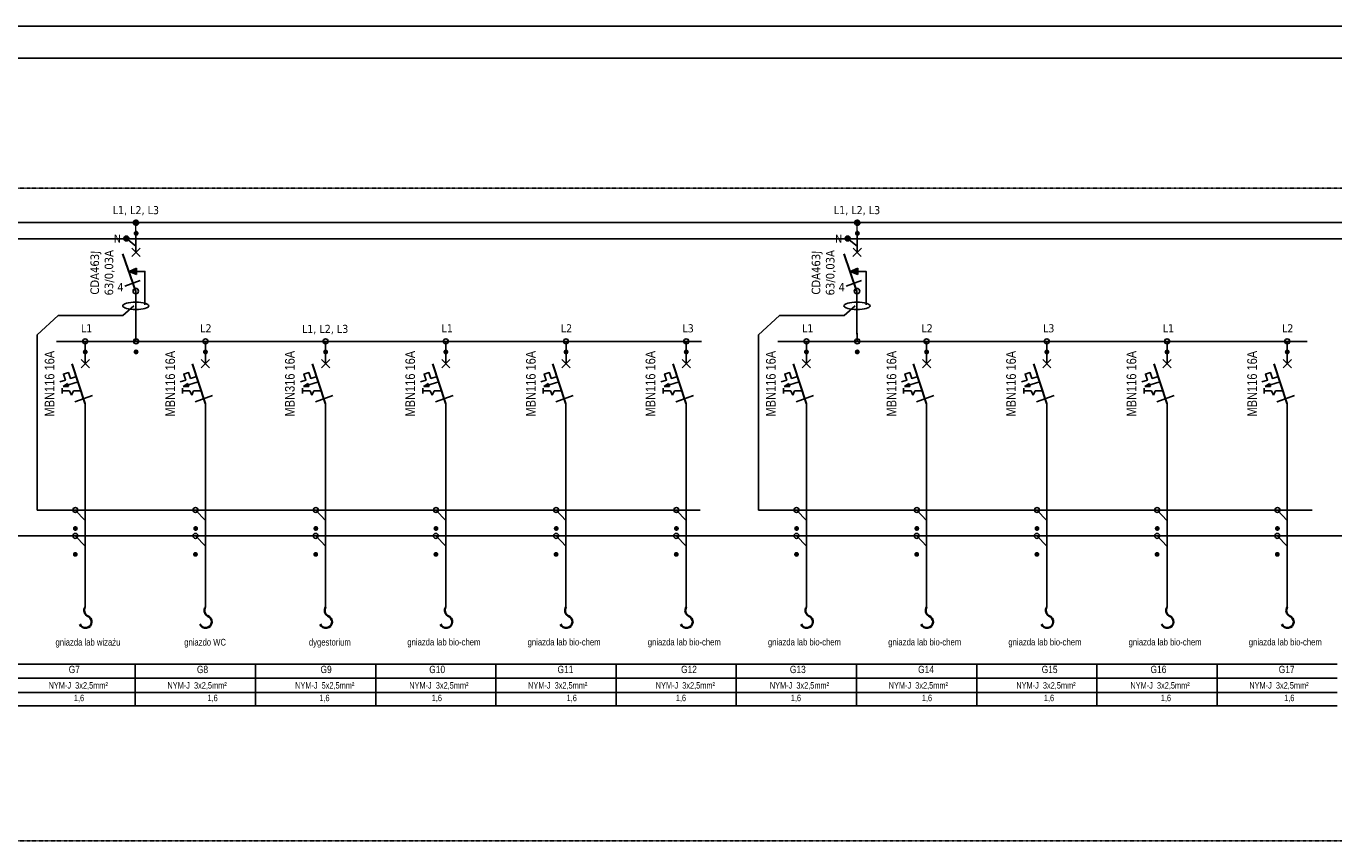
# Model space of a CAD drawing. Header units: millimetres. Extents: x 304 to 148940, y -18 to 215742.
# Tile 6 of 33: x 80606 to 100964, y 55910 to 68593. Entities that reach past the tile are written whole.
import ezdxf

# ---------------------------------------------------------------- set-up
doc = ezdxf.new("R2010")
doc.units = ezdxf.units.MM
doc.linetypes.add('1', pattern=[8, 4, -4])
doc.layers.add('CP_LINENORM', color=251, linetype='Continuous', lineweight=25)
doc.layers.add('\xa0♦EL - Gniazda', color=255, linetype='Continuous', lineweight=35)
doc.styles.add('Proxy_27B6', font='ARIALN.TTF', dxfattribs={"height": 3})
doc.styles.get("Standard").update_dxf_attribs({"font": 'ARIALN.TTF'})
doc.styles.add('Style-Tahoma', font='ARIALN.TTF')

# ---------------------------------------------------------------- blocks, each defined once
blk = doc.blocks.new('WYŁĄCZNIK INSTALACYJNY 1F')
blk.add_hatch(color=256).paths.add_polyline_path([(-26.5, -62.8), (-33.1, -67.3), (-25.1, -67.3), (-25.8, -65)])
for points in [[(0, -33.3), (0, 0)], [(6.2, -39.6), (-6.2, -27.1)], [(6.2, -27.1), (-6.2, -39.6)], [(-37.8, -60.6), (-29.5, -57.8), (-32.5, -48.9), (-25.2, -46.5), (-22.2, -55.4), (-13.2, -52.4)], [(-34.4, -69.8), (-34.4, -77.9)], [(-34.4, -73.9), (-23.4, -73.9)], [(-10.7, -60.3), (-33.2, -67.4)], [(-26.5, -62.8), (-33.1, -67.3)], [(-25.1, -67.3), (-33.1, -67.3)], [(-25.8, -65), (-26.5, -62.8)], [(-25.1, -67.3), (-25.8, -65)], [(-23.4, -73.9), (-20.5, -80.3)], [(-17.7, -73.9), (-20.5, -80.3)], [(-17.7, -73.9), (-6.3, -73.9)], [(-15.4, -90.2), (10.7, -81)], [(-15.3, -90.2), (10.7, -81)], [(-0.1, -92.6), (-0.1, -112.7)]]:
    blk.add_lwpolyline(points)
at = {"lineweight": 30}
blk.add_lwpolyline([(-0.1, -92.6), (-19.5, -33.7)], dxfattribs=at)
blk = doc.blocks.new('W1')
at = {"layer": '\xa0♦EL - Gniazda', "color": 7, "linetype": 'Continuous'}
for centre, radius, start, end in [((-4, 167), 69.9, 20.7942, 253.5889), ((-62, 38), 72.5, 328.4055, 58.4679)]:
    blk.add_arc(centre, radius, start, end, dxfattribs=at)
blk = doc.blocks.new('WYŁĄCZNIK RÓŻNICOWOPRĄDOWY')
blk.add_hatch(color=256).paths.add_polyline_path([(-10.2, 94.4), (1, 99.4), (1, 89.6)])
for points in [[(0, 122.6), (0, 156)], [(6.4, 129.2), (-6.1, 116.7)], [(6.4, 116.7), (-6.1, 129.2)], [(-10.2, 94.4), (1, 99.4)], [(1, 89.6), (1, 99.4)], [(-16.5, 72.3), (6.5, 81)], [(13.7, 44.3), (13.7, 94.4), (-10.2, 94.4)], [(1, 94.4), (-10.2, 94.4)], [(1, 89.6), (-10.2, 94.4)], [(2.8, 94.4), (-8.5, 94.4)], [(0, 64.8), (0, 0)]]:
    blk.add_lwpolyline(points)
at = {"lineweight": 30}
blk.add_lwpolyline([(0, 64.8), (-19.4, 120.9)], dxfattribs=at)
blk.add_circle((0, 64.8), 4.08)
blk.add_ellipse((0, 42.7), major_axis=(-19.6, 0), ratio=0.287389)

msp = doc.modelspace()

# ---------------------------------------------------------------- hatches: boundary and pattern name
h = msp.add_hatch(color=256)
edge = h.paths.add_edge_path()
edge.add_arc((82315, 65533), 38.3, 359.8831, 719.8831)
at = {"extrusion": (0, 0.002649, 0.999996)}
h = msp.add_hatch(color=256, dxfattribs=at)
edge = h.paths.add_edge_path()
edge.add_arc((82318, 65367), 38.3, 0, 360)
h = msp.add_hatch(color=256, dxfattribs=at)
edge = h.paths.add_edge_path()
edge.add_arc((82319, 65367), 38.3, 0, 360)
h = msp.add_hatch(color=256, dxfattribs=at)
edge = h.paths.add_edge_path()
edge.add_arc((82319, 65367), 38.3, 0, 360)
h = msp.add_hatch(color=256)
edge = h.paths.add_edge_path()
edge.add_arc((93543, 65533), 38.3, 359.8831, 719.8831)
h = msp.add_hatch(color=256, dxfattribs=at)
edge = h.paths.add_edge_path()
edge.add_arc((93547, 65367), 38.3, 0, 360)
h = msp.add_hatch(color=256, dxfattribs=at)
edge = h.paths.add_edge_path()
edge.add_arc((93547, 65367), 38.3, 0, 360)
h = msp.add_hatch(color=256, dxfattribs=at)
edge = h.paths.add_edge_path()
edge.add_arc((93546, 65367), 38.3, 0, 360)
h = msp.add_hatch(color=5)
edge = h.paths.add_edge_path()
edge.add_arc((82167, 65287), 38.3, 359.8831, 719.8831)
h = msp.add_hatch(color=5)
edge = h.paths.add_edge_path()
edge.add_arc((93395, 65287), 38.3, 359.8831, 719.8831)
h = msp.add_hatch(color=256, dxfattribs=at)
edge = h.paths.add_edge_path()
edge.add_arc((81526, 63521), 38.3, 0, 360)
h = msp.add_hatch(color=256, dxfattribs=at)
edge = h.paths.add_edge_path()
edge.add_arc((81526, 63521), 38.3, 0, 360)
h = msp.add_hatch(color=256, dxfattribs=at)
edge = h.paths.add_edge_path()
edge.add_arc((81526, 63521), 38.3, 0, 360)
h = msp.add_hatch(color=256, dxfattribs=at)
edge = h.paths.add_edge_path()
edge.add_arc((82318, 63522), 38.3, 0, 360)
h = msp.add_hatch(color=256, dxfattribs=at)
edge = h.paths.add_edge_path()
edge.add_arc((82317, 63522), 38.3, 0, 360)
h = msp.add_hatch(color=256, dxfattribs=at)
edge = h.paths.add_edge_path()
edge.add_arc((83397, 63521), 38.3, 0, 360)
h = msp.add_hatch(color=256, dxfattribs=at)
edge = h.paths.add_edge_path()
edge.add_arc((83398, 63521), 38.3, 0, 360)
h = msp.add_hatch(color=256, dxfattribs=at)
edge = h.paths.add_edge_path()
edge.add_arc((83397, 63521), 38.3, 0, 360)
h = msp.add_hatch(color=256, dxfattribs=at)
edge = h.paths.add_edge_path()
edge.add_arc((85268, 63521), 38.3, 0, 360)
h = msp.add_hatch(color=256, dxfattribs=at)
edge = h.paths.add_edge_path()
edge.add_arc((85268, 63521), 38.3, 0, 360)
h = msp.add_hatch(color=256, dxfattribs=at)
edge = h.paths.add_edge_path()
edge.add_arc((85269, 63521), 38.3, 0, 360)
h = msp.add_hatch(color=256, dxfattribs=at)
edge = h.paths.add_edge_path()
edge.add_arc((87139, 63521), 38.3, 0, 360)
h = msp.add_hatch(color=256, dxfattribs=at)
edge = h.paths.add_edge_path()
edge.add_arc((87139, 63521), 38.3, 0, 360)
h = msp.add_hatch(color=256, dxfattribs=at)
edge = h.paths.add_edge_path()
edge.add_arc((87140, 63521), 38.3, 0, 360)
h = msp.add_hatch(color=256, dxfattribs=at)
edge = h.paths.add_edge_path()
edge.add_arc((89011, 63521), 38.3, 0, 360)
h = msp.add_hatch(color=256, dxfattribs=at)
edge = h.paths.add_edge_path()
edge.add_arc((89011, 63521), 38.3, 0, 360)
h = msp.add_hatch(color=256, dxfattribs=at)
edge = h.paths.add_edge_path()
edge.add_arc((89011, 63521), 38.3, 0, 360)
h = msp.add_hatch(color=256, dxfattribs=at)
edge = h.paths.add_edge_path()
edge.add_arc((90882, 63521), 38.3, 0, 360)
h = msp.add_hatch(color=256, dxfattribs=at)
edge = h.paths.add_edge_path()
edge.add_arc((90883, 63521), 38.3, 0, 360)
h = msp.add_hatch(color=256, dxfattribs=at)
edge = h.paths.add_edge_path()
edge.add_arc((90882, 63521), 38.3, 0, 360)
h = msp.add_hatch(color=256, dxfattribs=at)
edge = h.paths.add_edge_path()
edge.add_arc((92753, 63521), 38.3, 0, 360)
h = msp.add_hatch(color=256, dxfattribs=at)
edge = h.paths.add_edge_path()
edge.add_arc((92753, 63521), 38.3, 0, 360)
h = msp.add_hatch(color=256, dxfattribs=at)
edge = h.paths.add_edge_path()
edge.add_arc((92754, 63521), 38.3, 0, 360)
h = msp.add_hatch(color=256, dxfattribs=at)
edge = h.paths.add_edge_path()
edge.add_arc((93544, 63522), 38.3, 0, 360)
h = msp.add_hatch(color=256, dxfattribs=at)
edge = h.paths.add_edge_path()
edge.add_arc((93545, 63522), 38.3, 0, 360)
h = msp.add_hatch(color=256, dxfattribs=at)
edge = h.paths.add_edge_path()
edge.add_arc((94624, 63521), 38.3, 0, 360)
h = msp.add_hatch(color=256, dxfattribs=at)
edge = h.paths.add_edge_path()
edge.add_arc((94624, 63521), 38.3, 0, 360)
h = msp.add_hatch(color=256, dxfattribs=at)
edge = h.paths.add_edge_path()
edge.add_arc((94625, 63521), 38.3, 0, 360)
h = msp.add_hatch(color=256, dxfattribs=at)
edge = h.paths.add_edge_path()
edge.add_arc((96496, 63521), 38.3, 0, 360)
h = msp.add_hatch(color=256, dxfattribs=at)
edge = h.paths.add_edge_path()
edge.add_arc((96496, 63521), 38.3, 0, 360)
h = msp.add_hatch(color=256, dxfattribs=at)
edge = h.paths.add_edge_path()
edge.add_arc((96496, 63521), 38.3, 0, 360)
h = msp.add_hatch(color=256, dxfattribs=at)
edge = h.paths.add_edge_path()
edge.add_arc((98367, 63521), 38.3, 0, 360)
h = msp.add_hatch(color=256, dxfattribs=at)
edge = h.paths.add_edge_path()
edge.add_arc((98368, 63521), 38.3, 0, 360)
h = msp.add_hatch(color=256, dxfattribs=at)
edge = h.paths.add_edge_path()
edge.add_arc((98367, 63521), 38.3, 0, 360)
h = msp.add_hatch(color=256, dxfattribs=at)
edge = h.paths.add_edge_path()
edge.add_arc((100238, 63521), 38.3, 0, 360)
h = msp.add_hatch(color=256, dxfattribs=at)
edge = h.paths.add_edge_path()
edge.add_arc((100238, 63521), 38.3, 0, 360)
h = msp.add_hatch(color=256, dxfattribs=at)
edge = h.paths.add_edge_path()
edge.add_arc((100239, 63521), 38.3, 0, 360)
h = msp.add_hatch(color=5, dxfattribs=at)
edge = h.paths.add_edge_path()
edge.add_arc((81373, 60773), 38.3, 0, 360)
h = msp.add_hatch(color=5, dxfattribs=at)
edge = h.paths.add_edge_path()
edge.add_arc((81373, 60773), 38.3, 0, 360)
h = msp.add_hatch(color=5, dxfattribs=at)
edge = h.paths.add_edge_path()
edge.add_arc((83245, 60773), 38.3, 0, 360)
h = msp.add_hatch(color=5, dxfattribs=at)
edge = h.paths.add_edge_path()
edge.add_arc((83245, 60773), 38.3, 0, 360)
h = msp.add_hatch(color=5, dxfattribs=at)
edge = h.paths.add_edge_path()
edge.add_arc((85116, 60773), 38.3, 0, 360)
h = msp.add_hatch(color=5, dxfattribs=at)
edge = h.paths.add_edge_path()
edge.add_arc((85116, 60773), 38.3, 0, 360)
h = msp.add_hatch(color=5, dxfattribs=at)
edge = h.paths.add_edge_path()
edge.add_arc((86986, 60773), 38.3, 0, 360)
h = msp.add_hatch(color=5, dxfattribs=at)
edge = h.paths.add_edge_path()
edge.add_arc((86986, 60773), 38.3, 0, 360)
h = msp.add_hatch(color=5, dxfattribs=at)
edge = h.paths.add_edge_path()
edge.add_arc((88858, 60773), 38.3, 0, 360)
h = msp.add_hatch(color=5, dxfattribs=at)
edge = h.paths.add_edge_path()
edge.add_arc((88858, 60773), 38.3, 0, 360)
h = msp.add_hatch(color=5, dxfattribs=at)
edge = h.paths.add_edge_path()
edge.add_arc((90730, 60773), 38.3, 0, 360)
h = msp.add_hatch(color=5, dxfattribs=at)
edge = h.paths.add_edge_path()
edge.add_arc((90730, 60773), 38.3, 0, 360)
h = msp.add_hatch(color=5, dxfattribs=at)
edge = h.paths.add_edge_path()
edge.add_arc((92600, 60773), 38.3, 0, 360)
h = msp.add_hatch(color=5, dxfattribs=at)
edge = h.paths.add_edge_path()
edge.add_arc((92600, 60773), 38.3, 0, 360)
h = msp.add_hatch(color=5, dxfattribs=at)
edge = h.paths.add_edge_path()
edge.add_arc((94472, 60773), 38.3, 0, 360)
h = msp.add_hatch(color=5, dxfattribs=at)
edge = h.paths.add_edge_path()
edge.add_arc((94472, 60773), 38.3, 0, 360)
h = msp.add_hatch(color=5, dxfattribs=at)
edge = h.paths.add_edge_path()
edge.add_arc((96343, 60773), 38.3, 0, 360)
h = msp.add_hatch(color=5, dxfattribs=at)
edge = h.paths.add_edge_path()
edge.add_arc((96343, 60773), 38.3, 0, 360)
h = msp.add_hatch(color=5, dxfattribs=at)
edge = h.paths.add_edge_path()
edge.add_arc((98214, 60773), 38.3, 0, 360)
h = msp.add_hatch(color=5, dxfattribs=at)
edge = h.paths.add_edge_path()
edge.add_arc((98214, 60773), 38.3, 0, 360)
h = msp.add_hatch(color=5, dxfattribs=at)
edge = h.paths.add_edge_path()
edge.add_arc((100086, 60773), 38.3, 0, 360)
h = msp.add_hatch(color=5, dxfattribs=at)
edge = h.paths.add_edge_path()
edge.add_arc((100086, 60773), 38.3, 0, 360)
h = msp.add_hatch(color=3, dxfattribs=at)
edge = h.paths.add_edge_path()
edge.add_arc((81371, 60370), 38.3, 0, 360)
h = msp.add_hatch(color=3, dxfattribs=at)
edge = h.paths.add_edge_path()
edge.add_arc((81371, 60370), 38.3, 0, 360)
h = msp.add_hatch(color=3, dxfattribs=at)
edge = h.paths.add_edge_path()
edge.add_arc((83242, 60370), 38.3, 0, 360)
h = msp.add_hatch(color=3, dxfattribs=at)
edge = h.paths.add_edge_path()
edge.add_arc((83242, 60370), 38.3, 0, 360)
h = msp.add_hatch(color=3, dxfattribs=at)
edge = h.paths.add_edge_path()
edge.add_arc((85114, 60370), 38.3, 0, 360)
h = msp.add_hatch(color=3, dxfattribs=at)
edge = h.paths.add_edge_path()
edge.add_arc((85114, 60370), 38.3, 0, 360)
h = msp.add_hatch(color=3, dxfattribs=at)
edge = h.paths.add_edge_path()
edge.add_arc((86985, 60370), 38.3, 0, 360)
h = msp.add_hatch(color=3, dxfattribs=at)
edge = h.paths.add_edge_path()
edge.add_arc((86985, 60370), 38.3, 0, 360)
h = msp.add_hatch(color=3, dxfattribs=at)
edge = h.paths.add_edge_path()
edge.add_arc((88856, 60370), 38.3, 0, 360)
h = msp.add_hatch(color=3, dxfattribs=at)
edge = h.paths.add_edge_path()
edge.add_arc((88856, 60370), 38.3, 0, 360)
h = msp.add_hatch(color=3, dxfattribs=at)
edge = h.paths.add_edge_path()
edge.add_arc((90727, 60370), 38.3, 0, 360)
h = msp.add_hatch(color=3, dxfattribs=at)
edge = h.paths.add_edge_path()
edge.add_arc((90727, 60370), 38.3, 0, 360)
h = msp.add_hatch(color=3, dxfattribs=at)
edge = h.paths.add_edge_path()
edge.add_arc((92599, 60370), 38.3, 0, 360)
h = msp.add_hatch(color=3, dxfattribs=at)
edge = h.paths.add_edge_path()
edge.add_arc((92599, 60370), 38.3, 0, 360)
h = msp.add_hatch(color=3, dxfattribs=at)
edge = h.paths.add_edge_path()
edge.add_arc((94470, 60370), 38.3, 0, 360)
h = msp.add_hatch(color=3, dxfattribs=at)
edge = h.paths.add_edge_path()
edge.add_arc((94470, 60370), 38.3, 0, 360)
h = msp.add_hatch(color=3, dxfattribs=at)
edge = h.paths.add_edge_path()
edge.add_arc((96341, 60370), 38.3, 0, 360)
h = msp.add_hatch(color=3, dxfattribs=at)
edge = h.paths.add_edge_path()
edge.add_arc((96341, 60370), 38.3, 0, 360)
h = msp.add_hatch(color=3, dxfattribs=at)
edge = h.paths.add_edge_path()
edge.add_arc((98212, 60370), 38.3, 0, 360)
h = msp.add_hatch(color=3, dxfattribs=at)
edge = h.paths.add_edge_path()
edge.add_arc((98212, 60370), 38.3, 0, 360)
h = msp.add_hatch(color=3, dxfattribs=at)
edge = h.paths.add_edge_path()
edge.add_arc((100084, 60370), 38.3, 0, 360)
h = msp.add_hatch(color=3, dxfattribs=at)
edge = h.paths.add_edge_path()
edge.add_arc((100084, 60370), 38.3, 0, 360)

# ---------------------------------------------------------------- linework, layer by layer
for p, q in [((62527, 65534, 108468), (118940, 65534, 108468)), ((82305, 58013, 108419), (82305, 58661, 108419)), ((84176, 58013, 108419), (84176, 58661, 108419)), ((86048, 58013, 108419), (86048, 58661, 108419)), ((87919, 58013, 108419), (87919, 58661, 108419)), ((89790, 58013, 108419), (89790, 58661, 108419)), ((91661, 58013, 108419), (91661, 58661, 108419)), ((93533, 58013, 108419), (93533, 58661, 108419)), ((95404, 58013, 108419), (95404, 58661, 108419)), ((97275, 58013, 108419), (97275, 58661, 108419)), ((99146, 58013, 108419), (99146, 58661, 108419))]:
    msp.add_line(p, q)
at = {"color": 5}
for p, q in [((62531, 65284, 108472), (118940, 65284, 108472)), ((82167, 65287, 62150), (82315, 65166, 62149)), ((93395, 65287, 62150), (93542, 65166, 62149))]:
    msp.add_line(p, q, dxfattribs=at)
at = {"color": 5, "extrusion": (0, 0.002649, 0.999996)}
for p, q in [((80779, 61060, 62162), (80779, 63786, 62155)), ((92006, 61060, 62162), (92006, 63786, 62155)), ((91100, 61060, 108341), (80779, 61060, 108341)), ((100628, 61060, 108341), (92006, 61060, 108341))]:
    msp.add_line(p, q, dxfattribs=at)
at = {"extrusion": (0, 0.002649, 0.999996)}
for p, q in [((81078, 63686, 62156), (91120, 63686, 62156)), ((92306, 63686, 62156), (100548, 63686, 62156))]:
    msp.add_line(p, q, dxfattribs=at)
at = {"color": 1, "extrusion": (0, 0.002649, 0.999996)}
for p, q in [((81525, 62511, 62156), (81525, 59548, 62165)), ((83396, 62511, 62156), (83396, 59548, 62165)), ((85268, 62511, 62156), (85268, 59548, 62165)), ((87139, 62511, 62156), (87139, 59548, 62165)), ((89010, 62511, 62156), (89010, 59548, 62165)), ((90882, 62511, 62156), (90882, 59548, 62165)), ((92753, 62511, 62156), (92753, 59548, 62165)), ((94624, 62511, 62156), (94624, 59548, 62165)), ((96495, 62511, 62156), (96495, 59548, 62165)), ((98367, 62511, 62156), (98367, 59548, 62165)), ((100238, 62511, 62156), (100238, 59548, 62165))]:
    msp.add_line(p, q, dxfattribs=at)
at = {"color": 3}
msp.add_line((63027, 60657, 108341), (118770, 60657, 108341), dxfattribs=at)
at = {"linetype": '1', "elevation": 64042}
msp.add_lwpolyline([(60501, 66070), (119201, 66070), (119201, 55910), (60501, 55910)], close=True, dxfattribs=at)
at = {"color": 1, "linetype": 'Continuous', "lineweight": 13, "elevation": 62149, "flags": 128}
for points in [[(82315, 65289), (82315, 65534)], [(93542, 65289), (93543, 65534)]]:
    msp.add_lwpolyline(points, dxfattribs=at)
at = {"color": 5}
for points, elevation in [([(81106, 64090), (82112, 64086), (82284, 64239)], 62149), ([(92333, 64089), (93340, 64086), (93511, 64239)], 62149), ([(80779, 63786), (81106, 64090)], 62143), ([(92006, 63786), (92333, 64089)], 62143)]:
    msp.add_lwpolyline(points, dxfattribs=dict(at, elevation=elevation))
at = {"color": 1, "elevation": 62157}
for points in [[(82315, 63691), (82315, 63815)], [(93543, 63691), (93543, 63815)]]:
    msp.add_lwpolyline(points, dxfattribs=at)
at = {"color": 5, "extrusion": (0, 0.002649, 0.999996)}
for points, elevation in [([(81525, 60773), (81371, 60773), (81525, 60611)], 108496), ([(81525, 60773), (81371, 60773), (81525, 60611)], 108491), ([(83397, 60773), (83243, 60773), (83397, 60611)], 108496), ([(83397, 60773), (83243, 60773), (83397, 60611)], 108491), ([(85268, 60773), (85115, 60773), (85268, 60611)], 108496), ([(85268, 60773), (85115, 60773), (85268, 60611)], 108491), ([(87138, 60773), (86985, 60773), (87138, 60611)], 108496), ([(87138, 60773), (86985, 60773), (87138, 60611)], 108491), ([(89010, 60773), (88857, 60773), (89010, 60611)], 108496), ([(89010, 60773), (88857, 60773), (89010, 60611)], 108491), ([(90882, 60773), (90728, 60773), (90882, 60611)], 108496), ([(90882, 60773), (90728, 60773), (90882, 60611)], 108491), ([(92752, 60773), (92599, 60773), (92752, 60611)], 108496), ([(92752, 60773), (92599, 60773), (92752, 60611)], 108491), ([(94624, 60773), (94471, 60773), (94624, 60611)], 108496), ([(94624, 60773), (94471, 60773), (94624, 60611)], 108491), ([(96495, 60773), (96342, 60773), (96495, 60611)], 108496), ([(96495, 60773), (96342, 60773), (96495, 60611)], 108491), ([(98366, 60773), (98213, 60773), (98366, 60611)], 108496), ([(98366, 60773), (98213, 60773), (98366, 60611)], 108491), ([(100238, 60773), (100085, 60773), (100238, 60611)], 108496), ([(100238, 60773), (100085, 60773), (100238, 60611)], 108491)]:
    msp.add_lwpolyline(points, dxfattribs=dict(at, elevation=elevation))
at = {"color": 3, "extrusion": (0, 0.002649, 0.999996)}
for points, elevation in [([(81524, 60370), (81371, 60370), (81524, 60208)], 108572), ([(81524, 60370), (81371, 60370), (81524, 60208)], 108567), ([(83396, 60370), (83242, 60370), (83396, 60208)], 108572), ([(83396, 60370), (83242, 60370), (83396, 60208)], 108567), ([(85267, 60370), (85114, 60370), (85267, 60208)], 108572), ([(85267, 60370), (85114, 60370), (85267, 60208)], 108567), ([(87138, 60370), (86985, 60370), (87138, 60208)], 108572), ([(87138, 60370), (86985, 60370), (87138, 60208)], 108567), ([(89009, 60370), (88856, 60370), (89009, 60208)], 108572), ([(89009, 60370), (88856, 60370), (89009, 60208)], 108567), ([(90881, 60370), (90727, 60370), (90881, 60208)], 108572), ([(90881, 60370), (90727, 60370), (90881, 60208)], 108567), ([(92752, 60370), (92599, 60370), (92752, 60208)], 108572), ([(92752, 60370), (92599, 60370), (92752, 60208)], 108567), ([(94623, 60370), (94470, 60370), (94623, 60208)], 108572), ([(94623, 60370), (94470, 60370), (94623, 60208)], 108567), ([(96494, 60370), (96341, 60370), (96494, 60208)], 108572), ([(96494, 60370), (96341, 60370), (96494, 60208)], 108567), ([(98366, 60370), (98212, 60370), (98366, 60208)], 108572), ([(98366, 60370), (98212, 60370), (98366, 60208)], 108567), ([(100237, 60370), (100084, 60370), (100237, 60208)], 108572), ([(100237, 60370), (100084, 60370), (100237, 60208)], 108567)]:
    msp.add_lwpolyline(points, dxfattribs=dict(at, elevation=elevation))
at = {"extrusion": (0, 0.002649, 0.999996)}
for points, elevation in [([(80434, 58374), (82305, 58374)], 108574), ([(82305, 58374), (84176, 58374)], 108574), ([(84176, 58374), (86048, 58374)], 108574), ([(86048, 58374), (87919, 58374)], 108574), ([(87919, 58374), (89790, 58374)], 108574), ([(89790, 58374), (91661, 58374)], 108574), ([(91661, 58374), (93533, 58374)], 108574), ([(93533, 58374), (95404, 58374)], 108574), ([(95404, 58374), (97275, 58374)], 108574), ([(97275, 58374), (99146, 58374)], 108574), ([(99146, 58374), (101018, 58374)], 108574), ([(80434, 58156), (82305, 58156)], 108572), ([(80434, 58156), (82305, 58156)], 108572), ([(82305, 58156), (84176, 58156)], 108572), ([(82305, 58156), (84176, 58156)], 108572), ([(84176, 58156), (86048, 58156)], 108572), ([(84176, 58156), (86048, 58156)], 108572), ([(86048, 58156), (87919, 58156)], 108572), ([(86048, 58156), (87919, 58156)], 108572), ([(87919, 58156), (89790, 58156)], 108572), ([(87919, 58156), (89790, 58156)], 108572), ([(89790, 58156), (91661, 58156)], 108572), ([(89790, 58156), (91661, 58156)], 108572), ([(91661, 58156), (93533, 58156)], 108572), ([(91661, 58156), (93533, 58156)], 108572), ([(93533, 58156), (95404, 58156)], 108572), ([(93533, 58156), (95404, 58156)], 108572), ([(95404, 58156), (97275, 58156)], 108572), ([(95404, 58156), (97275, 58156)], 108572), ([(97275, 58156), (99146, 58156)], 108572), ([(97275, 58156), (99146, 58156)], 108572), ([(99146, 58156), (101018, 58156)], 108572), ([(99146, 58156), (101018, 58156)], 108572), ([(80434, 57934), (82305, 57934)], 108572), ([(82305, 57934), (84176, 57934)], 108572), ([(84176, 57934), (86048, 57934)], 108572), ([(86048, 57934), (87919, 57934)], 108572), ([(87919, 57934), (89790, 57934)], 108572), ([(89790, 57934), (91661, 57934)], 108572), ([(91661, 57934), (93533, 57934)], 108572), ([(93533, 57934), (95404, 57934)], 108572), ([(95404, 57934), (97275, 57934)], 108572), ([(97275, 57934), (99146, 57934)], 108572), ([(99146, 57934), (101018, 57934)], 108572), ([(80434, 57726), (82305, 57726)], 108572), ([(82305, 57726), (84176, 57726)], 108572), ([(84176, 57726), (86048, 57726)], 108572), ([(86048, 57726), (87919, 57726)], 108572), ([(87919, 57726), (89790, 57726)], 108572), ([(89790, 57726), (91661, 57726)], 108572), ([(91661, 57726), (93533, 57726)], 108572), ([(93533, 57726), (95404, 57726)], 108572), ([(95404, 57726), (97275, 57726)], 108572), ([(97275, 57726), (99146, 57726)], 108572), ([(99146, 57726), (101018, 57726)], 108572)]:
    msp.add_lwpolyline(points, dxfattribs=dict(at, elevation=elevation))
for centre in [(82315, 65533, 62149), (82315, 65533, 62149), (93543, 65533, 62149), (93543, 65533, 62149)]:
    msp.add_circle(centre, 38.3)
for centre in [(82318, 65367, 62334), (82319, 65367, 62334), (82319, 65367, 62334), (93546, 65367, 62334), (93547, 65367, 62334), (93547, 65367, 62334), (81526, 63521, 62318), (81526, 63521, 62321), (81526, 63521, 62321), (82318, 63522, 62330), (82317, 63522, 62330), (83397, 63521, 62318), (83398, 63521, 62321), (83397, 63521, 62321), (85268, 63521, 62318), (85268, 63521, 62321), (85269, 63521, 62321), (87139, 63521, 62318), (87139, 63521, 62321), (87140, 63521, 62321), (89011, 63521, 62318), (89011, 63521, 62321), (89011, 63521, 62321), (90882, 63521, 62318), (90883, 63521, 62321), (90882, 63521, 62321), (92753, 63521, 62318), (92753, 63521, 62321), (92754, 63521, 62321), (93544, 63522, 62330), (93545, 63522, 62330), (94624, 63521, 62318), (94624, 63521, 62321), (94625, 63521, 62321), (96496, 63521, 62318), (96496, 63521, 62321), (96496, 63521, 62321), (98367, 63521, 62318), (98368, 63521, 62321), (98367, 63521, 62321), (100238, 63521, 62318), (100238, 63521, 62321), (100239, 63521, 62321)]:
    msp.add_circle(centre, 38.3, dxfattribs=at)
at = {"color": 5}
for centre in [(82167, 65287, 62150), (82167, 65287, 62154), (93395, 65287, 62150), (93395, 65287, 62154)]:
    msp.add_circle(centre, 38.3, dxfattribs=at)
at = {"color": 5, "extrusion": (0, 0.002649, 0.999996)}
for centre in [(81372, 60773, 108505), (81372, 60773, 108501), (83244, 60773, 108505), (83244, 60773, 108501), (85116, 60773, 108505), (85116, 60773, 108501), (86986, 60773, 108505), (86986, 60773, 108501), (88858, 60773, 108505), (88858, 60773, 108501), (90729, 60773, 108505), (90729, 60773, 108501), (92600, 60773, 108505), (92600, 60773, 108501), (94472, 60773, 108505), (94472, 60773, 108501), (96343, 60773, 108505), (96343, 60773, 108501), (98214, 60773, 108505), (98214, 60773, 108501), (100086, 60773, 108505), (100086, 60773, 108501)]:
    msp.add_circle(centre, 38.3, dxfattribs=at)
at = {"color": 3, "extrusion": (0, 0.002649, 0.999996)}
for centre in [(81371, 60370, 108572), (81371, 60370, 108567), (83242, 60370, 108572), (83242, 60370, 108567), (85114, 60370, 108572), (85114, 60370, 108567), (86985, 60370, 108572), (86985, 60370, 108567), (88856, 60370, 108572), (88856, 60370, 108567), (90727, 60370, 108572), (90727, 60370, 108567), (92599, 60370, 108572), (92599, 60370, 108567), (94470, 60370, 108572), (94470, 60370, 108567), (96341, 60370, 108572), (96341, 60370, 108567), (98212, 60370, 108572), (98212, 60370, 108567), (100084, 60370, 108572), (100084, 60370, 108567)]:
    msp.add_circle(centre, 38.3, dxfattribs=at)
at = {"layer": 'CP_LINENORM', "linetype": 'Continuous'}
msp.add_line((57120, 68593, 108468), (119968, 68593, 108468), dxfattribs=at)
at = {"layer": 'CP_LINENORM'}
msp.add_line((119468, 68093, 108468), (58620, 68093, 108468), dxfattribs=at)

# ---------------------------------------------------------------- block references
at = {"xscale": 10.36626876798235, "yscale": 10.36626876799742, "zscale": 10.36626876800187, "rotation": 359.8830837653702}
for p in [(82312, 63796, 62149), (93539, 63796, 62149)]:
    msp.add_blockref('WYŁĄCZNIK RÓŻNICOWOPRĄDOWY', p, dxfattribs=at)
at = {"color": 1, "extrusion": (0, 0.002649, 0.999996), "xscale": 10.41790575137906, "yscale": 10.41790575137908, "zscale": 10.41790575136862}
for p in [(81526, 63520, 62321), (83398, 63520, 62321), (85269, 63520, 62321), (87140, 63520, 62321), (89011, 63520, 62321), (90883, 63520, 62321), (92754, 63520, 62321), (94625, 63520, 62321), (96496, 63520, 62321), (98368, 63520, 62321), (100239, 63520, 62321)]:
    msp.add_blockref('WYŁĄCZNIK INSTALACYJNY 1F', p, dxfattribs=at)
at = {"layer": '\xa0♦EL - Gniazda', "color": 7, "xscale": 1.368138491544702, "yscale": 1.368138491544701, "zscale": 1.368138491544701, "rotation": 180}
for p in [(81525, 59548, 62165), (83396, 59548, 62165), (85268, 59548, 62165), (87139, 59548, 62165), (89010, 59548, 62165), (90882, 59548, 62165), (92753, 59548, 62165), (94624, 59548, 62165), (96495, 59548, 62165), (98367, 59548, 62165), (100238, 59548, 62165)]:
    msp.add_blockref('W1', p, dxfattribs=at)

# ---------------------------------------------------------------- texts
at = {"style": 'Proxy_27B6'}
for s, p in [('G7', (81269, 58522, 62149)), ('G8', (83265, 58522, 62149)), ('G9', (85189, 58522, 62149)), ('G10', (86882, 58522, 62149)), ('G11', (88879, 58522, 62149)), ('G12', (90802, 58522, 62149)), ('G13', (92496, 58522, 62149)), ('G14', (94492, 58522, 62149)), ('G15', (96416, 58522, 62149)), ('G16', (98110, 58522, 62149)), ('G17', (100106, 58522, 62149))]:
    msp.add_text(s, height=113.8, dxfattribs=at).set_placement(p)
at = {"attachment_point": 1}
for s, insert, char_height, width in [('{\\fTahoma|b0|i0|c0|p34;L\\fTahoma|b0|i0|c238|p34;1, L2, L3}', (81953, 65792, 62179), 126, 813.48), ('{\\fTahoma|b0|i0|c0|p34;L\\fTahoma|b0|i0|c238|p34;1, L2, L3}', (93180, 65792, 62179), 126, 813.48), ('{\\fTahoma|b0|i0|c0|p34;N}', (81971, 65348, 62157), 126, 653.51), ('{\\fTahoma|b0|i0|c0|p34;N}', (93198, 65348, 62157), 126, 653.51), ('\\fTahoma|b0|i0|c0|p34;L\\fTahoma|b0|i0|c238|p34;1', (81459, 63952, 62179), 126, 813.48), ('\\fTahoma|b0|i0|c238|p34;L2', (83315, 63952, 62179), 126, 813.48), ('{\\fTahoma|b0|i0|c0|p34;L\\fTahoma|b0|i0|c238|p34;1, L2, L3}', (84900, 63943, 62149), 126, 813.48), ('\\fTahoma|b0|i0|c0|p34;L\\fTahoma|b0|i0|c238|p34;1', (87072, 63952, 62179), 126, 813.48), ('\\fTahoma|b0|i0|c238|p34;L2', (88929, 63952, 62179), 126, 813.48), ('\\fTahoma|b0|i0|c238|p34;L3', (90822, 63952, 62179), 126, 813.48), ('\\fTahoma|b0|i0|c0|p34;L\\fTahoma|b0|i0|c238|p34;1', (92686, 63952, 62179), 126, 813.48), ('\\fTahoma|b0|i0|c238|p34;L2', (94543, 63952, 62179), 126, 813.48), ('\\fTahoma|b0|i0|c238|p34;L3', (96436, 63952, 62179), 126, 813.48), ('\\fTahoma|b0|i0|c0|p34;L\\fTahoma|b0|i0|c238|p34;1', (98300, 63952, 62179), 126, 813.48), ('\\fTahoma|b0|i0|c238|p34;L2', (100157, 63952, 62179), 126, 813.48), ('NYM-J  3x2,5mm²', (80956, 58381, 62149), 100, 1887.75), ('NYM-J  3x2,5mm²', (82806, 58381, 62149), 100, 1887.75), ('NYM-J  5x2,5mm²', (84793, 58381, 62149), 100, 1887.75), ('NYM-J  3x2,5mm²', (86570, 58381, 62149), 100, 1887.75), ('NYM-J  3x2,5mm²', (88420, 58381, 62149), 100, 1887.75), ('NYM-J  3x2,5mm²', (90407, 58381, 62149), 100, 1887.75), ('NYM-J  3x2,5mm²', (92183, 58381, 62149), 100, 1887.75), ('NYM-J  3x2,5mm²', (94034, 58381, 62149), 100, 1887.75), ('NYM-J  3x2,5mm²', (96021, 58381, 62149), 100, 1887.75), ('NYM-J  3x2,5mm²', (97797, 58381, 62149), 100, 1887.75), ('NYM-J  3x2,5mm²', (99648, 58381, 62149), 100, 1887.75), ('1,6', (81350, 58185, 62149), 100, 1887.75), ('1,6', (83429, 58185, 62149), 100, 1887.75), ('1,6', (85170, 58185, 62149), 100, 1887.75), ('1,6', (86920, 58185, 62149), 100, 1887.75), ('1,6', (89020, 58185, 62149), 100, 1887.75), ('1,6', (90720, 58185, 62149), 100, 1887.75), ('1,6', (92510, 58185, 62149), 100, 1887.75), ('1,6', (94550, 58185, 62149), 100, 1887.75), ('1,6', (96450, 58185, 62149), 100, 1887.75), ('1,6', (98270, 58185, 62149), 100, 1887.75), ('1,6', (100190, 58185, 62149), 100, 1887.75)]:
    msp.add_mtext(s, dxfattribs=dict(at, insert=insert, char_height=char_height, width=width))
for s, insert, char_height, width, attachment_point, rotation in [('\\fTahoma|b0|i0|c238|p34;CDA463J\\P\\fTahoma|b0|i0|c0|p34;63\\fTahoma|b0|i0|c238|p34;/\\fTahoma|b0|i0|c0|p34;0,03A', (81795, 64754, 62143), 132.56, 928.52, 5, 89.8831), ('\\fTahoma|b0|i0|c238|p34;CDA463J\\P\\fTahoma|b0|i0|c0|p34;63\\fTahoma|b0|i0|c238|p34;/\\fTahoma|b0|i0|c0|p34;0,03A', (93023, 64754, 62143), 132.56, 928.52, 5, 89.8831), ('{\\fTahoma|b0|i0|c238|p34;4}', (82026, 64596, 62148), 132.56, 541.46, 1, 359.8831), ('{\\fTahoma|b0|i0|c238|p34;4}', (93254, 64596, 62148), 132.56, 541.46, 1, 359.8831), ('MBN116 16A', (80972, 63027, 62149), 150, 1495.28, 5, 90), ('MBN116 16A', (82850, 63027, 62149), 150, 1495.28, 5, 90), ('MBN316 16A', (84712, 63027, 62149), 150, 1495.28, 5, 90), ('MBN116 16A', (86586, 63027, 62149), 150, 1495.28, 5, 90), ('MBN116 16A', (88464, 63027, 62149), 150, 1495.28, 5, 90), ('MBN116 16A', (90326, 63027, 62149), 150, 1495.28, 5, 90), ('MBN116 16A', (92200, 63027, 62149), 150, 1495.28, 5, 90), ('MBN116 16A', (94078, 63027, 62149), 150, 1495.28, 5, 90), ('MBN116 16A', (95939, 63027, 62149), 150, 1495.28, 5, 90), ('MBN116 16A', (97814, 63027, 62149), 150, 1495.28, 5, 90), ('MBN116 16A', (99692, 63027, 62149), 150, 1495.28, 5, 90)]:
    msp.add_mtext(s, dxfattribs=dict(insert=insert, char_height=char_height, width=width, attachment_point=attachment_point, rotation=rotation))
at = {"width": 1506.93, "attachment_point": 2, "style": 'Style-Tahoma'}
for s, insert, char_height in [('gniazda lab wizażu', (81568, 59055, 62149), 104.39), ('gniazdo WC', (83392, 59055, 62149), 104.4), ('dygestorium', (85334, 59055, 62149), 104.39), ('gniazda lab bio-chem', (87109, 59057, 62151), 104.39), ('gniazda lab bio-chem', (88981, 59057, 62151), 104.39), ('gniazda lab bio-chem', (90852, 59057, 62151), 104.39), ('gniazda lab bio-chem', (92723, 59057, 62151), 104.39), ('gniazda lab bio-chem', (94594, 59057, 62151), 104.39), ('gniazda lab bio-chem', (96466, 59057, 62151), 104.39), ('gniazda lab bio-chem', (98337, 59057, 62151), 104.39), ('gniazda lab bio-chem', (100208, 59057, 62151), 104.39)]:
    msp.add_mtext(s, dxfattribs=dict(at, insert=insert, char_height=char_height))

doc.saveas('drawing.dxf')
